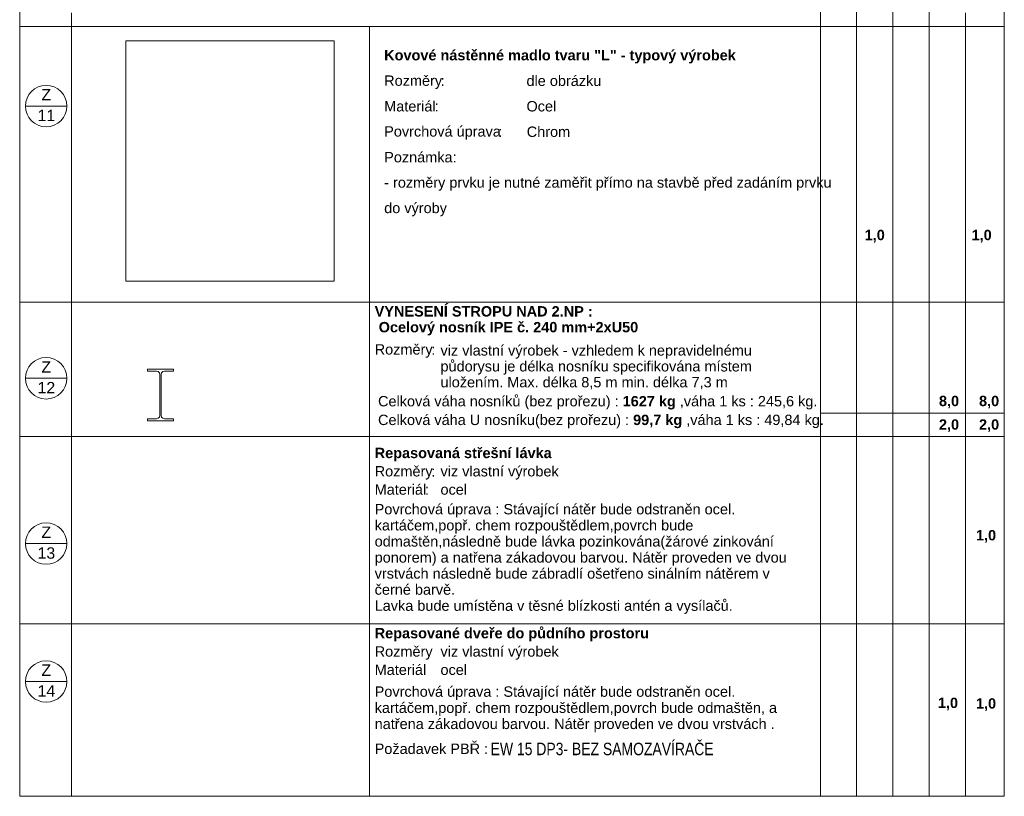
# Model space of a CAD drawing. Header units: millimetres. Extents: x 15381 to 191117, y -190522 to 367005.
# Tile 34 of 79: x 108973 to 127973, y -47272 to -32286. Entities that reach past the tile are written whole.
import ezdxf

# ---------------------------------------------------------------- set-up
doc = ezdxf.new("R2010")
doc.units = ezdxf.units.MM
doc.header["$MEASUREMENT"] = 0
doc.header["$XCLIPFRAME"] = 0
doc.linetypes.add('Wipeout_Contour', pattern=[1000, 0, -1000])
doc.layers.add('Konstrukce - krov', color=7, linetype='Continuous')
doc.layers.add('Výplně - Povrchové', color=7, linetype='Continuous')
doc.styles.add('GENEROVANÝ_STYL_1', font='txt')
doc.styles.add('GENEROVANÝ_STYL_2', font='txt')
picture_1 = doc.add_image_def('image12.png', size_in_pixel=(228, 263))

msp = doc.modelspace()

# ---------------------------------------------------------------- linework, layer by layer
at = {"color": 7, "linetype": 'Continuous', "lineweight": 20}
for p, q in [((108972.7, -19571.8), (108972.7, -47271.8)), ((127972.7, -47271.8), (127972.7, -19571.8)), ((124422.7, -22071.8), (124422.7, -47271.8)), ((125122.7, -22071.8), (125122.7, -47271.8)), ((125822.7, -22071.8), (125822.7, -47271.8)), ((126522.7, -22071.8), (126522.7, -47271.8)), ((109972.7, -32151.8), (109972.7, -37191.8)), ((127222.7, -32151.8), (127222.7, -37191.8)), ((127972.7, -32419.9), (108972.7, -32419.9)), ((115722.7, -32419.9), (115722.7, -36344.9)), ((109083.3, -33952.7), (109883.3, -33952.7)), ((115722.7, -36344.9), (115722.7, -42231.8)), ((109972.7, -37191.8), (109972.7, -42231.8)), ((127222.7, -37191.8), (127222.7, -42231.8)), ((127972.7, -37736.5), (108972.7, -37736.5)), ((109083.3, -39205.4), (109883.3, -39205.4)), ((127972.7, -39877.4), (124422.7, -39877.4)), ((127972.7, -40325.8), (108972.7, -40325.8)), ((109972.7, -42231.8), (109972.7, -47271.8)), ((115722.7, -42231.8), (115722.7, -47271.8)), ((127222.7, -42231.8), (127222.7, -47271.8)), ((109083.3, -42395.3), (109883.3, -42395.3)), ((127972.7, -43940.7), (108972.7, -43940.7)), ((109083.3, -45057.1), (109883.3, -45057.1)), ((108972.7, -47271.8), (127972.7, -47271.8)), ((127972.7, -47271.8), (108972.7, -47271.8))]:
    msp.add_line(p, q, dxfattribs=at)
for centre in [(109483.3, -33952.7), (109483.3, -39205.4), (109483.3, -42395.3), (109483.3, -45057.1)]:
    msp.add_circle(centre, 400, dxfattribs=at)
at = {"layer": 'Konstrukce - krov', "color": 8, "linetype": 'Continuous', "lineweight": 13}
for p, q in [((111438.5, -39027.2), (111438.5, -39068)), ((111939, -39027.2), (111438.5, -39027.2)), ((111644.6, -39076.3), (111667.5, -39099.2)), ((111733, -39076.3), (111710.1, -39099.2)), ((111939, -39027.2), (111939, -39068)), ((111438.5, -39984.9), (111438.5, -40025.7))]:
    msp.add_line(p, q, dxfattribs=at)
at = {"layer": 'Konstrukce - krov', "color": 8, "linetype": 'Continuous', "lineweight": 13, "flags": 128}
for points in [[(111644.6, -39076.3), (111613.3, -39068), (111438.5, -39068)], [(111939, -39068), (111764.3, -39068), (111733, -39076.3)]]:
    msp.add_lwpolyline(points, dxfattribs=at)

# ---------------------------------------------------------------- texts
at = {"color": 7, "linetype": 'Continuous', "lineweight": 20, "attachment_point": 7}
for s, insert, char_height, style in [('\\A1;{\\pql;\\fArial|b1|i0|c238|p38;Kovové nástěnné madlo tvaru "L" - typový výrobek}', (116006.1, -33131.1), 200, 'GENEROVANÝ_STYL_2'), ('\\A1;{\\pql;\\fArial|b0|i0|c238|p38;Rozměry}', (116006.1, -33622.3), 200, 'GENEROVANÝ_STYL_1'), ('\\A1;{\\pql;\\fArial|b0|i0|c238|p38;:}', (117097.8, -33564.7), 200, 'GENEROVANÝ_STYL_1'), ('\\A1;{\\pql;\\fArial|b0|i0|c238|p38;dle obrázku}', (118752.3, -33567.8), 200, 'GENEROVANÝ_STYL_1'), ('\\A1;{\\pql;\\fArial|b0|i0|c238|p38;Z}', (109390.7, -33843.8), 220, 'GENEROVANÝ_STYL_1'), ('\\A1;{\\pql;\\fArial|b0|i0|c238|p38;^I}', (117174.6, -33564.7), 200, 'GENEROVANÝ_STYL_1'), ('\\A1;{\\pql;\\fArial|b0|i0|c238|p38;Materiál}', (116006.1, -34059.2), 200, 'GENEROVANÝ_STYL_1'), ('\\A1;{\\pql;\\fArial|b0|i0|c238|p38;:}', (116978.9, -34056), 200, 'GENEROVANÝ_STYL_1'), ('\\A1;{\\pql;\\fArial|b0|i0|c238|p38;Ocel}', (118752.3, -34059.3), 200, 'GENEROVANÝ_STYL_1'), ('\\A1;{\\pql;\\fArial|b0|i0|c238|p38;1\\fArial|b0|i0|c238|p38;1}', (109316.3, -34243.7), 220, 'GENEROVANÝ_STYL_1'), ('\\A1;{\\pql;\\fArial|b0|i0|c238|p38;^I}', (117055.7, -34056), 200, 'GENEROVANÝ_STYL_1'), ('\\A1;{\\pql;\\fArial|b0|i0|c238|p38;Povrchová úprava}', (116006.1, -34601.8), 200, 'GENEROVANÝ_STYL_1'), ('\\A1;{\\pql;\\fArial|b0|i0|c238|p38;Chrom}', (118757.3, -34550.6), 200, 'GENEROVANÝ_STYL_1'), ('\\A1;{\\pql;\\fArial|b0|i0|c238|p38;: }', (118211.4, -34547.3), 200, 'GENEROVANÝ_STYL_1'), ('\\A1;{\\pql;\\fArial|b0|i0|c238|p38;^I}', (118365, -34547.3), 200, 'GENEROVANÝ_STYL_1'), ('\\A1;{\\pql;\\fArial|b0|i0|c238|p38;Poznámka:}', (116006.1, -35041.8), 200, 'GENEROVANÝ_STYL_1'), ('\\A1;{\\pql;\\fArial|b0|i0|c238|p38;- rozměry prvku je nutné zaměřit přímo na stavbě před zadáním prvku}', (116006.1, -35587.6), 200, 'GENEROVANÝ_STYL_1'), ('\\A1;{\\pql;\\fArial|b0|i0|c238|p38;do výroby}', (116006.1, -36078.9), 200, 'GENEROVANÝ_STYL_1'), ('\\A1;{\\pql;\\fArial|b1|i0|c238|p38;1\\fArial|b1|i0|c238|p38;,0}', (125277.9, -36585.3), 200, 'GENEROVANÝ_STYL_2'), ('\\A1;{\\pql;\\fArial|b1|i0|c238|p38;1\\fArial|b1|i0|c238|p38;,0}', (127341, -36585.3), 200, 'GENEROVANÝ_STYL_2'), ('\\A1;{\\pql;\\fArial|b0|i0|c238|p38;Rozměry}', (115822.7, -38808.1), 200, 'GENEROVANÝ_STYL_1'), ('\\A1;{\\pql;\\fArial|b0|i0|c238|p38;:}', (116914.4, -38750.5), 200, 'GENEROVANÝ_STYL_1'), ('\\A1;{\\pql;\\fArial|b0|i0|c238|p38;Z}', (109390.7, -39096.6), 220, 'GENEROVANÝ_STYL_1'), ('\\A1;{\\pql;\\fArial|b0|i0|c238|p38;12}', (109316.3, -39496.5), 220, 'GENEROVANÝ_STYL_1'), ('\\A1;{\\pql;\\fArial|b0|i0|c238|p38;Celková váha nosníků (bez prořezu) : \\fArial|b1|i0|c238|p38;162\\fArial|b1|i0|c238|p38;7\\fArial|b1|i0|c238|p38; kg\\fArial|b0|i0|c238|p38; ,váha 1 ks : 245,6 kg.}', (115887.6, -39809), 200, 'GENEROVANÝ_STYL_1'), ('\\A1;{\\pql;\\fArial|b1|i0|c238|p38;8,0}', (126711.7, -39788.2), 200, 'GENEROVANÝ_STYL_2'), ('\\A1;{\\pql;\\fArial|b1|i0|c238|p38;8,0}', (127484.7, -39788.2), 200, 'GENEROVANÝ_STYL_2'), ('\\A1;{\\pql;\\fArial|b0|i0|c238|p38;Celková váha \\fArial|b0|i0|c238|p38;U \\fArial|b0|i0|c238|p38;nosník\\fArial|b0|i0|c238|p38;u\\fArial|b0|i0|c238|p38;(bez prořezu) : \\fArial|b1|i0|c238|p38;99,7\\fArial|b1|i0|c238|p38; kg\\fArial|b0|i0|c238|p38; ,váha 1 ks : \\fArial|b0|i0|c238|p38;49,84\\fArial|b0|i0|c238|p38; kg.}', (115887.6, -40169.5), 200, 'GENEROVANÝ_STYL_1'), ('\\A1;{\\pql;\\fArial|b1|i0|c238|p38;2\\fArial|b1|i0|c238|p38;,0}', (126711.7, -40242.2), 200, 'GENEROVANÝ_STYL_2'), ('\\A1;{\\pql;\\fArial|b1|i0|c238|p38;2\\fArial|b1|i0|c238|p38;,0}', (127484.7, -40242.2), 200, 'GENEROVANÝ_STYL_2'), ('\\A1;{\\pql;\\fArial|b1|i0|c238|p38;Repasovan\\fArial|b1|i0|c238|p38;á\\fArial|b1|i0|c238|p38; střešní lávk\\fArial|b1|i0|c238|p38;a}', (115822.7, -40806.3), 200, 'GENEROVANÝ_STYL_2'), ('\\A1;{\\pql;\\fArial|b0|i0|c238|p38;Rozměry}', (115822.7, -41159.6), 200, 'GENEROVANÝ_STYL_1'), ('\\A1;{\\pql;\\fArial|b0|i0|c238|p38;:}', (116914.4, -41102), 200, 'GENEROVANÝ_STYL_1'), ('\\A1;{\\pql;\\fArial|b0|i0|c238|p38;viz vlastní výrobek}', (117092.7, -41159.6), 200, 'GENEROVANÝ_STYL_1'), ('\\A1;{\\pql;\\fArial|b0|i0|c238|p38;Materiál}', (115822.7, -41455.1), 200, 'GENEROVANÝ_STYL_1'), ('\\A1;{\\pql;\\fArial|b0|i0|c238|p38;^I}', (116991.2, -41102), 200, 'GENEROVANÝ_STYL_1'), ('\\A1;{\\pql;\\fArial|b0|i0|c238|p38;^I}', (118506.2, -41102), 200, 'GENEROVANÝ_STYL_1'), ('\\A1;{\\pql;\\fArial|b0|i0|c238|p38;^I}', (118997.7, -41102), 200, 'GENEROVANÝ_STYL_1'), ('\\A1;{\\pql;\\fArial|b0|i0|c238|p38;:}', (116795.5, -41452), 200, 'GENEROVANÝ_STYL_1'), ('\\A1;{\\pql;\\fArial|b0|i0|c238|p38;ocel}', (117092.7, -41455.1), 200, 'GENEROVANÝ_STYL_1'), ('\\A1;{\\pql;\\fArial|b0|i0|c238|p38;^I}', (116872.3, -41452), 200, 'GENEROVANÝ_STYL_1'), ('\\A1;{\\pql;\\fArial|b0|i0|c238|p38;Z}', (109390.7, -42286.5), 220, 'GENEROVANÝ_STYL_1'), ('\\A1;{\\pql;\\fArial|b1|i0|c238|p38;1,0}', (127426, -42378.3), 200, 'GENEROVANÝ_STYL_2'), ('\\A1;{\\pql;\\fArial|b0|i0|c238|p38;1\\fArial|b0|i0|c238|p38;3}', (109316.3, -42690.2), 220, 'GENEROVANÝ_STYL_1'), ('\\A1;{\\pql;\\fArial|b1|i0|c238|p38;Repasovan\\fArial|b1|i0|c238|p38;é dveře do půdního prostoru}', (115822.7, -44283.8), 200, 'GENEROVANÝ_STYL_2'), ('\\A1;{\\pql;\\fArial|b0|i0|c238|p38;Rozměry}', (115822.7, -44637.2), 200, 'GENEROVANÝ_STYL_1'), ('\\A1;{\\pql;\\fArial|b0|i0|c238|p38;viz vlastní výrobek}', (117092.7, -44637.2), 200, 'GENEROVANÝ_STYL_1'), ('\\A1;{\\pql;\\fArial|b0|i0|c238|p38;^I}', (116991.2, -44579.6), 200, 'GENEROVANÝ_STYL_1'), ('\\A1;{\\pql;\\fArial|b0|i0|c238|p38;Z}', (109390.7, -44948.2), 220, 'GENEROVANÝ_STYL_1'), ('\\A1;{\\pql;\\fArial|b0|i0|c238|p38;Materiál}', (115822.7, -44932.7), 200, 'GENEROVANÝ_STYL_1'), ('\\A1;{\\pql;\\fArial|b0|i0|c238|p38;ocel}', (117092.7, -44932.7), 200, 'GENEROVANÝ_STYL_1'), ('\\A1;{\\pql;\\fArial|b0|i0|c238|p38;1\\fArial|b0|i0|c238|p38;4}', (109316.3, -45348.1), 220, 'GENEROVANÝ_STYL_1'), ('\\A1;{\\pql;\\fArial|b1|i0|c238|p38;1\\fArial|b1|i0|c238|p38;,0}', (126690.4, -45613.5), 200, 'GENEROVANÝ_STYL_2'), ('\\A1;{\\pql;\\fArial|b1|i0|c238|p38;1,0}', (127426, -45625.4), 200, 'GENEROVANÝ_STYL_2'), ('\\A1;{\\pql;\\fArial|b0|i0|c238|p38;Požadavek PBŘ\\fArial|b0|i0|c238|p38; :\\fArial|b0|i0|c238|p38; }', (115822.7, -46457.7), 200, 'GENEROVANÝ_STYL_1')]:
    msp.add_mtext(s, dxfattribs=dict(at, insert=insert, char_height=char_height, style=style))
at = {"color": 7, "linetype": 'Continuous', "lineweight": 20, "insert": (115822.7, -38378.9), "char_height": 200, "attachment_point": 7, "line_spacing_factor": 0.915228, "style": 'GENEROVANÝ_STYL_2'}
msp.add_mtext('\\A1;{\\pql;\\fArial|b1|i0|c238|p38;VYNESENÍ STROPU NAD 2.NP\\fArial|b1|i0|c238|p38; :\\P\\pql;\\fArial|b1|i0|c238|p38; Ocelový nosník IPE č. 240 mm+2xU50}', dxfattribs=at)
at = {"color": 7, "linetype": 'Continuous', "lineweight": 20, "char_height": 200, "attachment_point": 7, "style": 'GENEROVANÝ_STYL_1'}
for s, insert, width, line_spacing_factor in [('\\A1;{\\pql;\\fArial|b0|i0|c238|p38;viz vlastní výrobek - vzhledem k nepravidelnému půdorysu je délka nosníku specifikována místem uložením. Max. délka 8,5 m min. délka 7,\\fArial|b0|i0|c238|p38;3\\fArial|b0|i0|c238|p38; m}', (117092.7, -39417.9), 7045.844, 0.921314), ('\\A1;{\\pql;\\fArial|b0|i0|c238|p38;Povrchová úprava : Stávající nátěr bude odstraněn ocel. kartáčem,popř. chem rozpouštědlem,povrch bude odmaštěn,následně bude lávka pozinkována(žárové zinkování ponorem) a natřena zákadovou barvou. Nátěr proveden ve dvou vrstvách následně bude zábradlí ošetřeno sinálním nátěrem v černé barvě.\\P\\pql;\\fArial|b0|i0|c238|p38;Lavka bude umístěna v těsné blízkosti antén a vysílačů.}', (115822.7, -43752.9), 8367.849, 0.93039), ('\\A1;{\\pql;\\fArial|b0|i0|c238|p38;Povrchová úprava : Stávající nátěr bude odstraněn ocel. kartáčem,popř. chem rozpouštědlem,povrch bude odmaštěn, a natřena zákadovou barvou. Nátěr proveden ve dvou vrstvách\\fArial|b0|i0|c238|p38; .}', (115822.7, -46034.4), 8367.849, 0.933955)]:
    msp.add_mtext(s, dxfattribs=dict(at, insert=insert, width=width, line_spacing_factor=line_spacing_factor))
at = {"color": 7, "linetype": 'Continuous', "lineweight": 13, "insert": (118060.4, -46481.7), "char_height": 240.625, "attachment_point": 7, "style": 'GENEROVANÝ_STYL_1'}
msp.add_mtext('\\A1;{\\W0.800000x;\\pql;\\fArial|b0|i0|c238|p38;EW 15 DP3\\fArial|b0|i0|c238|p38;- BEZ SAMOZAVÍRAČE}', dxfattribs=at)

# ---------------------------------------------------------------- pictures from other files: only their frames are drawn
at = {"linetype": 'Continuous', "lineweight": 0}
image = msp.add_image(picture_1, insert=(111020.3, -37334.5), size_in_units=(4021.7, 4639), dxfattribs=at)
image.set_boundary_path([(-0.5, -0.5), (227.5, 262.5)])

# ---------------------------------------------------------------- wipeouts: each hides what was drawn before it
at = {"color": 254, "linetype": 'Wipeout_Contour', "lineweight": 0, "ltscale": 473946.848427}
msp.add_wipeout([(111622.6, -38567.6), (112402, -38567.6), (112449.8, -38554.8), (111670.6, -38554.8)], dxfattribs=at).dxf.layer = 'Výplně - Povrchové'
at = {"color": 254, "linetype": 'Wipeout_Contour', "lineweight": 0, "ltscale": 475458.159827}
msp.add_wipeout([(111574.5, -39867.2), (111587.4, -39915.1), (112367, -39915.1), (112354.2, -39867.2)], dxfattribs=at).dxf.layer = 'Výplně - Povrchové'

# ---------------------------------------------------------------- next in the draw order: wipeouts: each hides what was drawn before it
at = {"color": 254, "linetype": 'Wipeout_Contour', "lineweight": 0, "ltscale": 473784.593007}
msp.add_wipeout([(111574.5, -38650.6), (112354.2, -38650.6), (112367, -38602.7), (111587.4, -38602.7)], dxfattribs=at).dxf.layer = 'Výplně - Povrchové'
at = {"color": 254, "linetype": 'Wipeout_Contour', "lineweight": 0, "ltscale": 475604.172036}
msp.add_wipeout([(111587.4, -39915.1), (111622.6, -39950.2), (112402, -39950.2), (112367, -39915.1)], dxfattribs=at).dxf.layer = 'Výplně - Povrchové'

# ---------------------------------------------------------------- next in the draw order: linework, layer by layer
at = {"layer": 'Konstrukce - krov', "color": 8, "linetype": 'Continuous', "lineweight": 13}
for p, q in [((111939, -40025.7), (111438.5, -40025.7)), ((111667.5, -39953.7), (111644.6, -39976.6)), ((111710.1, -39953.7), (111733, -39976.6)), ((111939, -39984.9), (111939, -40025.7))]:
    msp.add_line(p, q, dxfattribs=at)
at = {"layer": 'Konstrukce - krov', "color": 8, "linetype": 'Continuous', "lineweight": 13, "flags": 128}
for points in [[(111667.5, -39099.2), (111675.9, -39130.4), (111675.9, -39922.5), (111667.5, -39953.7)], [(111710.1, -39099.2), (111701.7, -39130.4), (111701.7, -39922.5), (111710.1, -39953.7)], [(111644.6, -39976.6), (111613.3, -39984.9), (111438.5, -39984.9)], [(111733, -39976.6), (111764.3, -39984.9), (111939, -39984.9)]]:
    msp.add_lwpolyline(points, dxfattribs=at)

doc.saveas('drawing.dxf')
